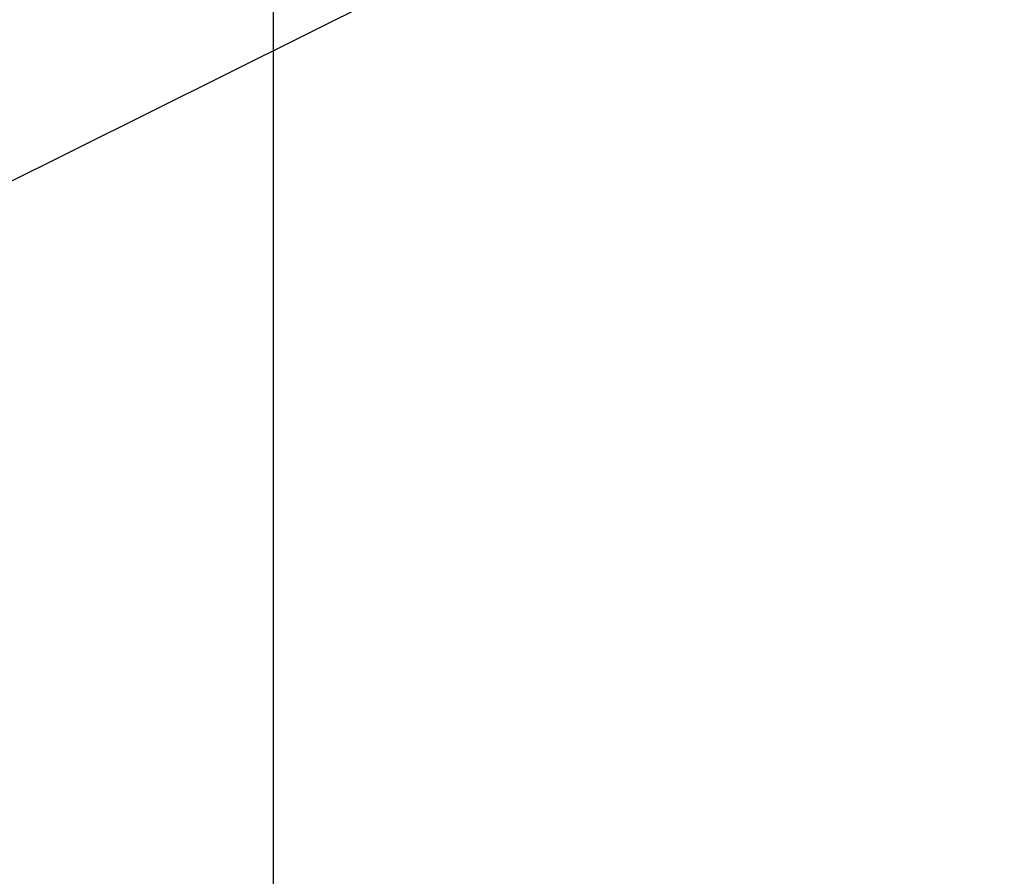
# Model space of a CAD drawing. Header units: millimetres. Extents: x -131 to 131, y -191 to 191.
# Tile 183 of 256: x -72.67716 to -72.66871, y -110.2066 to -110.19924. Entities that reach past the tile are written whole.
import ezdxf

# ---------------------------------------------------------------- set-up
doc = ezdxf.new("R2010")
doc.units = ezdxf.units.MM
doc.layers.get('0').update_dxf_attribs({"color": 8, "linetype": 'CONTINUOUS'})

# ---------------------------------------------------------------- blocks, each defined once
blk = doc.blocks.new('sgBrepBlock__245065360')
at = {"color": 0}
blk.add_polyline3d([(-66.9619926, -110.4151869, -8), (-67.548439, -110.0766019, -8), (-68.1720486, -109.8126506, -8), (-68.823368, -109.6273343, -8), (-69.492524, -109.523462, -8), (-70.1693728, -109.5026085, -8), (-70.8436541, -109.5650899, -8), (-71.5051464, -109.709959, -8), (-72.1438223, -109.9350197, -8), (-72.75, -110.2368603, -8), (-73.3144905, -110.6109052, -8), (-73.8287367, -111.0514844, -8), (-74.2849432, -111.5519191, -8), (-74.6761942, -112.1046231, -8), (-74.996559, -112.7012181, -8), (-75.241181, -113.3326603, -8), (-75.406352, -113.9893777, -8), (-75.4895683, -114.661415, -8), (-75.4895683, -115.338585, -8)], dxfattribs=at)
blk = doc.blocks.new('sgBrepBlock__245068432')
at = {"color": 0}
blk.add_polyline3d([(-66.9619926, -110.4151869, -8), (-67.548439, -110.0766019, -8), (-68.1720486, -109.8126506, -8), (-68.823368, -109.6273343, -8), (-69.492524, -109.523462, -8), (-70.1693728, -109.5026085, -8), (-70.8436541, -109.5650899, -8), (-71.5051464, -109.709959, -8), (-72.1438223, -109.9350197, -8), (-72.75, -110.2368603, -8), (-73.3144905, -110.6109052, -8)], dxfattribs=at)
blk = doc.blocks.new('sgBrepBlock_Omega+SlimClamp_245064080')
at = {"color": 0}
for name in ['sgBrepBlock__245065360', 'sgBrepBlock__245068432']:
    blk.add_blockref(name, (0, 0), dxfattribs=at)
blk = doc.blocks.new('sgBrepBlock__245073552')
at = {"color": 0}
blk.add_polyline3d([(-61.5585175, -127.5, -101.9534658), (-72.6749842, -127.5, -70.3024149), (-72.6749842, -102.5, -70.3024149)], dxfattribs=at)
at = {"color": 0, "invisible_edges": 15}
for points in [[(-72.6749842, -102.5, -70.3024149), (-71.407377, -113.9286586, -73.9115743), (-71.439329, -115, -73.8205998)], [(-72.6749842, -102.5, -70.3024149), (-71.3125479, -112.8917511, -74.1815738), (-71.407377, -113.9286586, -73.9115743)], [(-72.6749842, -102.5, -70.3024149), (-71.439329, -115, -73.8205998), (-72.6749842, -127.5, -70.3024149)], [(-72.6749842, -102.5, -70.3024149), (-71.1578896, -111.9226043, -74.6219203), (-71.3125479, -112.8917511, -74.1815738)], [(-72.6749842, -102.5, -70.3024149), (-70.9483729, -111.0523676, -75.2184608), (-71.1578896, -111.9226043, -74.6219203)], [(-72.6749842, -102.5, -70.3024149), (-70.690732, -110.3090111, -75.9520218), (-70.9483729, -111.0523676, -75.2184608)], [(-72.6749842, -102.5, -70.3024149), (-70.3932475, -109.7164268, -76.7990262), (-70.690732, -110.3090111, -75.9520218)]]:
    blk.add_3dface(points, dxfattribs=at)
blk = doc.blocks.new('sgBrepBlock__245073808')
at = {"color": 0}
blk.add_line((-72.6749842, -127.5, -70.3024149), (-72.6749842, -102.5, -70.3024149), dxfattribs=at)
at = {"color": 0, "invisible_edges": 15}
for points in [[(-72.6749842, -102.5, -70.3024149), (-72.6749842, -127.5, -70.3024149), (-65.8815879, -127.5, -61.3474834)], [(-65.8815879, -102.5, -61.3474834), (-72.6749842, -102.5, -70.3024149), (-65.8815879, -127.5, -61.3474834)]]:
    blk.add_3dface(points, dxfattribs=at)
blk = doc.blocks.new('sgBrepBlock_Clamp$20Doughty$20Slimline$20QT_245068688')
at = {"color": 0}
for name in ['sgBrepBlock__245073552', 'sgBrepBlock__245073808']:
    blk.add_blockref(name, (0, 0), dxfattribs=at)

msp = doc.modelspace()

# ---------------------------------------------------------------- block references
at = {"color": 7}
for name in ['sgBrepBlock_Omega+SlimClamp_245064080', 'sgBrepBlock_Clamp$20Doughty$20Slimline$20QT_245068688']:
    msp.add_blockref(name, (0, 0), dxfattribs=at)

doc.saveas('drawing.dxf')
